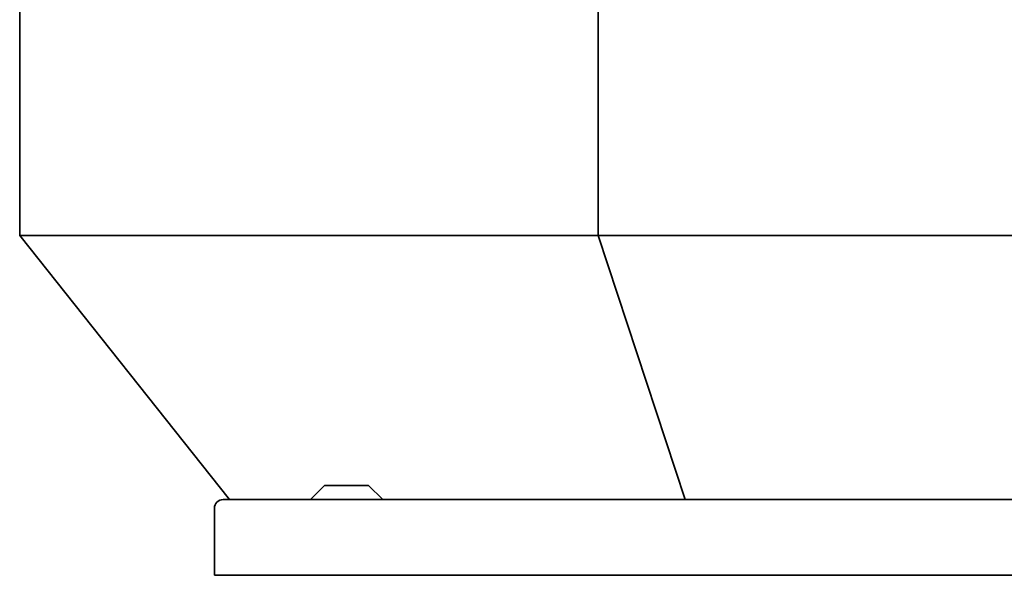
# Model space of a CAD drawing. Header units: millimetres. Extents: x 280 to 1400, y 278 to 909.
# Tile 1 of 11: x 280 to 838, y 278 to 594. Entities that reach past the tile are written whole.
import ezdxf

# ---------------------------------------------------------------- set-up
doc = ezdxf.new("R2010")
doc.units = ezdxf.units.MM
doc.header["$LTSCALE"] = 4
doc.layers.add('Krawędzie widoczne(ISO)', color=7, linetype='Continuous', lineweight=35, true_color=0x262659)

msp = doc.modelspace()

# ---------------------------------------------------------------- linework, layer by layer
at = {"layer": 'Krawędzie widoczne(ISO)'}
for p, q in [((279.5, 471.5), (279.5, 853.5)), ((607.83, 471.5), (607.83, 853.5)), ((279.5, 471.5), (607.83, 471.5)), ((279.5, 471.5), (398.5, 321.5)), ((607.83, 471.5), (1072.17, 471.5)), ((607.83, 471.5), (657.12, 321.5)), ((452.35, 329.35), (444.65, 321.65)), ((452.71, 329.5), (477.29, 329.5)), ((477.65, 329.35), (485.35, 321.65)), ((395, 321.5), (1285, 321.5)), ((390, 316.5), (390, 278.5)), ((395, 278.5), (390, 278.5)), ((395, 278.5), (1285, 278.5))]:
    msp.add_line(p, q, dxfattribs=at)
for centre, radius, start, end in [((452.71, 329), 0.5, 90, 135), ((477.29, 329), 0.5, 45, 90), ((395, 316.5), 5, 90, 180), ((444.29, 322), 0.5, 270, 315), ((485.71, 322), 0.5, 225, 270)]:
    msp.add_arc(centre, radius, start, end, dxfattribs=at)

doc.saveas('drawing.dxf')
